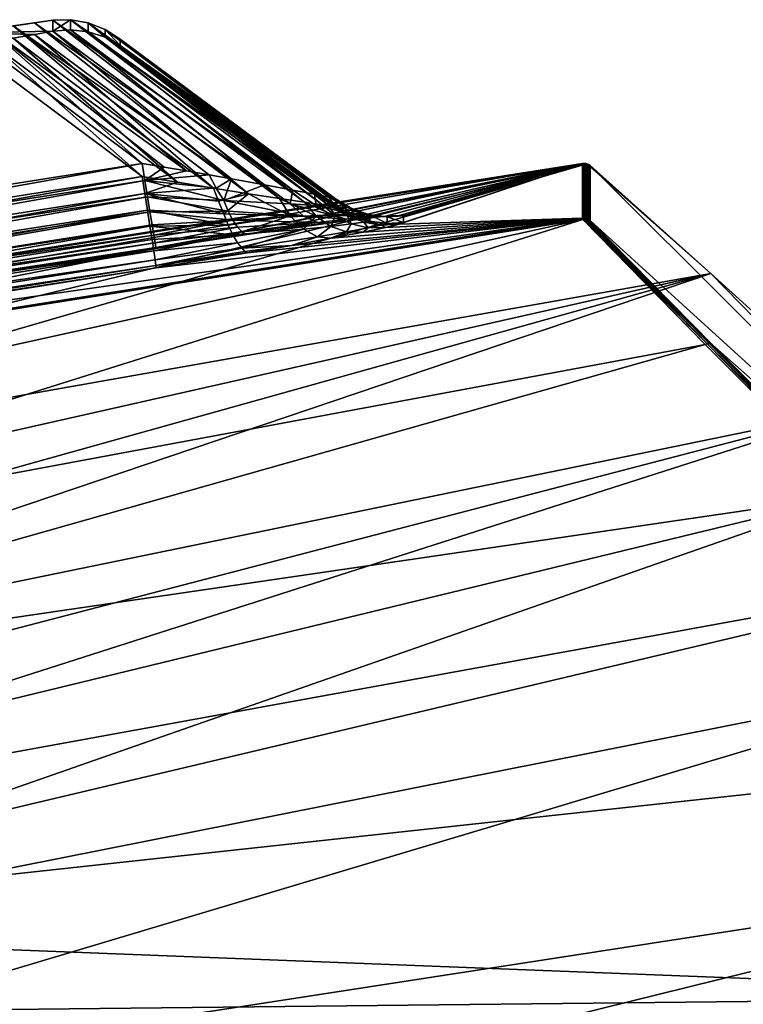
# Model space of a CAD drawing. Header units: centimetres. Extents: x 8 to 126, y -68 to 4.
# Tile 51 of 256: x 10.489 to 11.299, y -65.301 to -64.199. Entities that reach past the tile are written whole.
import ezdxf

# ---------------------------------------------------------------- set-up
doc = ezdxf.new("R2010")
doc.units = ezdxf.units.CM
doc.layers.get('0').update_dxf_attribs({"true_color": 0x5890e1})

msp = doc.modelspace()

# ---------------------------------------------------------------- meshes
at = {"color": 254, "true_color": 0xcad1ee}
mesh = msp.add_polyface(dxfattribs=at)
corners = [(10.4813, -64.2058, -29.6809), (10.5259, -64.1995, -29.6595), (10.5052, -64.2024, -29.6717), (10.4553, -64.224, -29.2906), (10.4289, -64.2138, -29.6887), (10.4289, -64.2282, -29.2889), (10.4813, -64.2197, -29.2961), (10.5052, -64.2156, -29.3051), (10.5259, -64.2119, -29.317), (10.4553, -64.2097, -29.6867), (10.601, -64.2278, -29.389), (10.8431, -64.4001, -29.5953), (10.601, -64.2206, -29.5889), (10.6654, -64.3809, -29.2961), (10.4553, -64.224, -29.2906), (10.6259, -64.3743, -29.2942), (10.4289, -64.2282, -29.2889), (10.5842, -64.2184, -29.3691), (10.8395, -64.4074, -29.3773), (10.601, -64.2278, -29.389), (10.5653, -64.2124, -29.3497), (10.8279, -64.4061, -29.3586), (10.5455, -64.2102, -29.332), (10.8077, -64.4033, -29.3406), (10.5259, -64.2119, -29.317), (10.7795, -64.3991, -29.3244), (10.5052, -64.2156, -29.3051), (10.7448, -64.3937, -29.3112), (10.7058, -64.3875, -29.3017), (10.4813, -64.2197, -29.2961), (10.6289, -64.3934, -29.293), (10.6654, -64.3809, -29.2961), (10.6259, -64.3743, -29.2942), (10.7058, -64.3875, -29.3017), (10.722, -64.4288, -29.2814), (10.6318, -64.4123, -29.288), (10.6345, -64.4299, -29.2793), (10.7171, -64.4161, -29.2908), (10.7111, -64.4021, -29.2975), (10.5842, -64.2098, -29.608), (10.601, -64.2278, -29.389), (10.601, -64.2206, -29.5889), (10.5259, -64.2119, -29.317), (10.5455, -64.199, -29.6444), (10.5259, -64.1995, -29.6595), (10.5455, -64.2102, -29.332), (10.5653, -64.2124, -29.3497), (10.5653, -64.2024, -29.6269), (10.5842, -64.2184, -29.3691), (10.4553, -64.2097, -29.6867), (10.6755, -64.3683, -29.6916), (10.6503, -64.364, -29.6935), (10.6259, -64.3598, -29.694), (10.4289, -64.2138, -29.6887), (10.8395, -64.3988, -29.6135), (10.5842, -64.2098, -29.608), (10.601, -64.2206, -29.5889), (10.8348, -64.3977, -29.6228), (10.5653, -64.2024, -29.6269), (10.8189, -64.3943, -29.6411), (10.5455, -64.199, -29.6444), (10.7945, -64.3896, -29.658), (10.5259, -64.1995, -29.6595), (10.7628, -64.3837, -29.6724), (10.5052, -64.2024, -29.6717), (10.7257, -64.3771, -29.6834), (10.4813, -64.2058, -29.6809), (10.7008, -64.3727, -29.6883), (10.6503, -64.364, -29.6935), (10.6289, -64.3788, -29.6965), (10.6259, -64.3598, -29.694), (10.6755, -64.3683, -29.6916), (10.7008, -64.3727, -29.6883), (10.6345, -64.4142, -29.7129), (10.7272, -64.4234, -29.723), (10.6369, -64.4286, -29.7257), (10.6318, -64.3973, -29.7029), (10.722, -64.4133, -29.7107), (10.7171, -64.4013, -29.7004), (10.7086, -64.3876, -29.6931), (9.8003, -64.5686, -30.3542), (11.1226, -64.36, -30.3455), (11.1238, -64.3603, -30.3466), (9.8002, -64.5682, -30.353), (11.1214, -64.3598, -30.3443), (9.8002, -64.5678, -30.3518), (11.1201, -64.3598, -30.3431), (9.8001, -64.5676, -30.3506), (11.1189, -64.36, -30.3418)]
mesh.append_faces([[corners[k] for k in face] for face in [(0, 1, 2), (3, 4, 5), (6, 4, 3), (7, 4, 6), (8, 4, 7), (1, 4, 8), (1, 9, 4), (1, 0, 9), (10, 11, 12), (13, 14, 15), (15, 14, 16), (17, 18, 19), (20, 21, 17), (22, 23, 20), (24, 25, 22), (26, 27, 24), (26, 28, 27), (29, 28, 26), (29, 13, 28), (14, 13, 29), (30, 31, 32), (30, 33, 31), (34, 35, 36), (37, 30, 35), (30, 38, 33), (39, 40, 41), (42, 43, 44), (45, 43, 42), (46, 43, 45), (46, 47, 43), (48, 47, 46), (48, 39, 47), (40, 39, 48), (49, 50, 51), (49, 52, 53), (54, 55, 56), (57, 58, 55), (59, 60, 58), (61, 62, 60), (49, 51, 52), (63, 64, 62), (65, 64, 63), (65, 66, 64), (67, 66, 65), (50, 66, 67), (50, 49, 66), (68, 69, 70), (71, 69, 68), (72, 69, 71), (73, 74, 75), (76, 77, 73), (69, 78, 76), (79, 69, 72), (80, 81, 82), (83, 84, 81), (85, 86, 84), (87, 88, 86)]], dxfattribs={"color": 254})
mesh = msp.add_polyface(dxfattribs=at)
corners = [(10.7433, -64.4394, -29.7828), (11.1189, -64.36, -30.3418), (10.6414, -64.4549, -29.7975), (10.8431, -64.4001, -29.5953), (10.601, -64.2278, -29.389), (10.8431, -64.4073, -29.3955), (10.601, -64.2278, -29.389), (10.8423, -64.4075, -29.3865), (10.8431, -64.4073, -29.3955), (10.8395, -64.4074, -29.3773), (10.5842, -64.2184, -29.3691), (10.8348, -64.4069, -29.3679), (10.8279, -64.4061, -29.3586), (10.5653, -64.2124, -29.3497), (10.8077, -64.4033, -29.3406), (10.5455, -64.2102, -29.332), (10.7795, -64.3991, -29.3244), (10.5259, -64.2119, -29.317), (10.7448, -64.3937, -29.3112), (10.7111, -64.4021, -29.2975), (10.7448, -64.3937, -29.3112), (10.7058, -64.3875, -29.3017), (10.8423, -64.4075, -29.3865), (10.8439, -64.4079, -29.3955), (10.8431, -64.4073, -29.3955), (10.8279, -64.4061, -29.3586), (10.8421, -64.4186, -29.3498), (10.8348, -64.4069, -29.3679), (10.8077, -64.4033, -29.3406), (10.8205, -64.4188, -29.3296), (10.7795, -64.3991, -29.3244), (10.7916, -64.4185, -29.3125), (10.7171, -64.4161, -29.2908), (10.6318, -64.4123, -29.288), (10.722, -64.4288, -29.2814), (10.6289, -64.3934, -29.293), (10.7272, -64.4398, -29.2698), (10.8063, -64.4333, -29.2958), (10.837, -64.4303, -29.3164), (10.8423, -64.3996, -29.6043), (10.601, -64.2206, -29.5889), (10.8431, -64.4001, -29.5953), (10.8395, -64.3988, -29.6135), (10.8348, -64.3977, -29.6228), (10.5842, -64.2098, -29.608), (10.8189, -64.3943, -29.6411), (10.5653, -64.2024, -29.6269), (10.7945, -64.3896, -29.658), (10.5455, -64.199, -29.6444), (10.7628, -64.3837, -29.6724), (10.5259, -64.1995, -29.6595), (10.7086, -64.3876, -29.6931), (10.7257, -64.3771, -29.6834), (10.7171, -64.4013, -29.7004), (10.8439, -64.4006, -29.5954), (10.8423, -64.3996, -29.6043), (10.8431, -64.4001, -29.5953), (10.8421, -64.4081, -29.6417), (10.8189, -64.3943, -29.6411), (10.8348, -64.3977, -29.6228), (10.8205, -64.4068, -29.6619), (10.7945, -64.3896, -29.658), (10.7916, -64.4052, -29.6789), (10.7628, -64.3837, -29.6724), (10.8372, -64.4262, -29.7378), (10.822, -64.426, -29.717), (10.8545, -64.4224, -29.6915), (10.7379, -64.4363, -29.7517), (10.6345, -64.4142, -29.7129), (10.722, -64.4133, -29.7107), (10.7272, -64.4234, -29.723), (10.6318, -64.3973, -29.7029), (10.7008, -64.3727, -29.6883), (10.6289, -64.3788, -29.6965), (10.8063, -64.4189, -29.6966), (10.837, -64.4173, -29.6759), (10.7326, -64.4312, -29.7369), (10.8599, -64.4164, -29.6514)]
mesh.append_faces([[corners[k] for k in face] for face in [(0, 1, 2), (3, 4, 5), (6, 7, 8), (6, 9, 7), (10, 11, 9), (10, 12, 11), (13, 14, 12), (15, 16, 14), (17, 18, 16), (19, 20, 21), (22, 23, 24), (25, 26, 27), (28, 26, 25), (28, 29, 26), (30, 29, 28), (30, 31, 29), (20, 31, 30), (20, 32, 31), (32, 33, 34), (19, 35, 32), (20, 19, 32), (31, 34, 36), (34, 31, 32), (37, 29, 31), (29, 37, 38), (38, 26, 29), (39, 40, 41), (42, 40, 39), (43, 44, 42), (45, 46, 43), (47, 48, 45), (49, 50, 47), (51, 52, 53), (54, 55, 56), (57, 58, 59), (60, 58, 57), (60, 61, 58), (62, 61, 60), (62, 63, 61), (53, 63, 62), (53, 52, 63), (64, 65, 66), (64, 67, 65), (68, 69, 70), (71, 53, 69), (52, 51, 72), (73, 51, 53), (66, 74, 75), (74, 66, 65), (65, 70, 74), (65, 76, 70), (77, 60, 57), (60, 77, 75), (75, 62, 60), (62, 75, 74), (74, 53, 62), (74, 69, 53), (69, 74, 70)]], dxfattribs={"color": 254})
mesh = msp.add_polyface(dxfattribs=at)
corners = [(10.4289, -64.2282, -29.2889), (9.7573, -64.3195, -29.6925), (9.7573, -64.3339, -29.2928), (10.4289, -64.2138, -29.6887), (9.8001, -64.5874, -29.8022), (11.1189, -64.36, -30.3418), (9.8001, -64.5676, -30.3493), (11.1189, -64.4212, -28.648), (9.8001, -64.609, -29.2026), (9.8001, -64.6288, -28.6555), (9.8123, -64.7106, -28.5252), (11.1191, -64.4225, -28.6433), (9.8003, -64.6302, -28.6508), (9.8299, -64.8279, -28.3743), (11.1238, -64.3603, -30.3466), (9.8087, -64.6186, -30.4487), (9.8003, -64.5686, -30.3542), (9.818, -64.6745, -30.5412), (9.8283, -64.7363, -30.6312), (9.8394, -64.8039, -30.7181), (11.2628, -64.4831, -30.5856), (9.8514, -64.877, -30.8014), (9.7846, -64.4923, -29.6987), (10.4289, -64.2138, -29.6887), (10.6259, -64.3598, -29.694), (9.7573, -64.3195, -29.6925), (10.4289, -64.2282, -29.2889), (9.7846, -64.5067, -29.299), (10.6259, -64.3743, -29.2942), (9.7573, -64.3339, -29.2928), (9.7874, -64.5247, -29.298), (10.6259, -64.3743, -29.2942), (9.7846, -64.5067, -29.299), (10.6414, -64.4766, -29.1978), (9.7999, -64.6067, -29.2208), (9.8001, -64.609, -29.2026), (10.6411, -64.474, -29.2171), (9.799, -64.6008, -29.2392), (10.6402, -64.4677, -29.2358), (9.7976, -64.591, -29.2567), (10.6388, -64.4578, -29.2529), (9.7956, -64.5776, -29.2722), (10.6369, -64.4451, -29.2675), (10.6345, -64.4299, -29.2793), (9.7931, -64.5613, -29.2847), (10.6318, -64.4123, -29.288), (9.7903, -64.5433, -29.2933), (10.6289, -64.3934, -29.293), (9.7999, -64.5864, -29.784), (10.6414, -64.4549, -29.7975), (9.8001, -64.5874, -29.8022), (10.6259, -64.3598, -29.694), (9.7874, -64.5102, -29.7011), (9.7846, -64.4923, -29.6987), (10.6289, -64.3788, -29.6965), (9.7903, -64.5283, -29.7071), (10.6318, -64.3973, -29.7029), (9.7931, -64.5457, -29.717), (10.6345, -64.4142, -29.7129), (9.7956, -64.561, -29.7305), (10.6369, -64.4286, -29.7257), (10.6388, -64.4402, -29.7412), (9.7976, -64.5732, -29.747), (10.6402, -64.4488, -29.7589), (9.799, -64.5818, -29.7652), (10.6411, -64.4538, -29.7781), (11.1189, -64.36, -30.3418), (9.8001, -64.5676, -30.3506), (9.8001, -64.5676, -30.3493), (9.8002, -64.5682, -30.353), (11.1226, -64.36, -30.3455), (9.8003, -64.5686, -30.3542), (9.8002, -64.5678, -30.3518), (11.1214, -64.3598, -30.3443), (11.1201, -64.3598, -30.3431), (9.8105, -64.6402, -30.4852), (9.8283, -64.7363, -30.6312), (9.8281, -64.7463, -30.6441), (9.8087, -64.641, -30.4849), (9.8263, -64.747, -30.6438), (9.8071, -64.642, -30.4844), (9.8247, -64.748, -30.6432), (11.1191, -64.4225, -28.6433), (9.8002, -64.6296, -28.6519), (9.8003, -64.6302, -28.6508), (11.119, -64.4216, -28.6456), (9.8002, -64.6292, -28.6531), (11.1189, -64.4213, -28.6468), (9.8001, -64.6289, -28.6543), (9.8001, -64.6288, -28.6555)]
mesh.append_faces([[corners[k] for k in face] for face in [(0, 1, 2), (0, 3, 1), (4, 5, 6), (7, 8, 9), (10, 11, 12), (13, 11, 10), (14, 15, 16), (14, 17, 15), (14, 18, 17), (19, 20, 21), (18, 20, 19), (22, 23, 24), (23, 22, 25), (26, 27, 28), (27, 26, 29), (30, 31, 32), (33, 34, 35), (36, 34, 33), (36, 37, 34), (38, 37, 36), (38, 39, 37), (40, 39, 38), (40, 41, 39), (42, 41, 40), (43, 41, 42), (43, 44, 41), (45, 44, 43), (45, 46, 44), (47, 46, 45), (47, 30, 46), (31, 30, 47), (48, 49, 50), (51, 52, 53), (54, 52, 51), (54, 55, 52), (56, 55, 54), (56, 57, 55), (58, 57, 56), (58, 59, 57), (60, 59, 58), (61, 59, 60), (61, 62, 59), (63, 62, 61), (63, 64, 62), (65, 64, 63), (65, 48, 64), (49, 48, 65), (66, 67, 68), (69, 70, 71), (72, 73, 69), (67, 74, 72), (75, 76, 77), (78, 77, 79), (80, 79, 81), (82, 83, 84), (85, 86, 83), (87, 88, 86), (87, 89, 88)]], dxfattribs={"color": 254})
mesh = msp.add_polyface(dxfattribs=at)
corners = [(10.6414, -64.4549, -29.7975), (11.1189, -64.36, -30.3418), (9.8001, -64.5874, -29.8022), (11.1189, -64.4212, -28.648), (10.6414, -64.4766, -29.1978), (9.8001, -64.609, -29.2026), (10.7433, -64.46, -29.2113), (9.8299, -64.8279, -28.3743), (11.2564, -64.5625, -28.414), (11.1191, -64.4225, -28.6433), (9.85, -64.9606, -28.2357), (11.4237, -64.7304, -28.2108), (9.8964, -65.2638, -28.0042), (9.8723, -65.1067, -28.1117), (9.9219, -65.4292, -27.9144), (11.6175, -64.9225, -28.0384), (9.9484, -65.6, -27.8431), (11.8333, -65.1345, -27.9006), (9.9754, -65.7733, -27.7903), (9.9701, -65.6134, -31.2835), (11.6889, -65.6619, -31.3533), (9.9865, -65.7167, -31.3164), (9.9538, -65.5112, -31.2442), (11.7845, -65.4691, -31.3157), (9.9377, -65.4108, -31.1985), (9.922, -65.3128, -31.1465), (11.8215, -65.2922, -31.2625), (9.9067, -65.2177, -31.0884), (9.8919, -65.1261, -31.0245), (11.6219, -64.8114, -30.983), (9.8777, -65.0385, -30.9551), (11.4294, -64.6343, -30.7985), (9.8642, -64.9553, -30.8806), (11.2628, -64.4831, -30.5856), (11.1238, -64.3603, -30.3466), (9.8283, -64.7363, -30.6312), (10.7433, -64.46, -29.2113), (10.6411, -64.474, -29.2171), (10.6414, -64.4766, -29.1978), (10.8545, -64.4365, -29.3012), (10.8372, -64.4436, -29.2553), (10.8732, -64.4368, -29.287), (10.822, -64.4419, -29.276), (10.7929, -64.4516, -29.2296), (10.7379, -64.4548, -29.2421), (10.7409, -64.4586, -29.2267), (10.6402, -64.4677, -29.2358), (10.7326, -64.4486, -29.2565), (10.6388, -64.4578, -29.2529), (10.7272, -64.4398, -29.2698), (10.6369, -64.4451, -29.2675), (10.6345, -64.4299, -29.2793), (10.722, -64.4288, -29.2814), (10.8063, -64.4333, -29.2958), (10.837, -64.4303, -29.3164), (10.8599, -64.4276, -29.3407), (10.7916, -64.4185, -29.3125), (10.6411, -64.4538, -29.7781), (10.7433, -64.4394, -29.7828), (10.6414, -64.4549, -29.7975), (10.7409, -64.4391, -29.7674), (10.8372, -64.4262, -29.7378), (10.6402, -64.4488, -29.7589), (10.7379, -64.4363, -29.7517), (10.7326, -64.4312, -29.7369), (10.6388, -64.4402, -29.7412), (10.7272, -64.4234, -29.723), (10.6369, -64.4286, -29.7257), (10.822, -64.426, -29.717), (9.8001, -64.6288, -28.6555), (11.1189, -64.4213, -28.6468), (11.1189, -64.4212, -28.648), (11.119, -64.422, -28.6444), (9.8002, -64.6296, -28.6519), (11.1191, -64.4225, -28.6433), (11.119, -64.4216, -28.6456), (9.8002, -64.6292, -28.6531)]
mesh.append_faces([[corners[k] for k in face] for face in [(0, 1, 2), (3, 4, 5), (3, 6, 4), (7, 8, 9), (10, 11, 8), (12, 11, 13), (14, 15, 12), (16, 17, 14), (18, 17, 16), (19, 20, 21), (22, 23, 19), (24, 23, 22), (25, 26, 24), (27, 26, 25), (28, 29, 27), (30, 31, 28), (32, 31, 30), (32, 33, 31), (34, 33, 35), (36, 37, 38), (39, 40, 41), (42, 40, 39), (42, 43, 40), (44, 43, 42), (45, 43, 44), (37, 45, 44), (44, 46, 37), (47, 46, 44), (47, 48, 46), (49, 48, 47), (49, 50, 48), (49, 51, 50), (52, 51, 49), (45, 37, 36), (43, 45, 36), (53, 47, 44), (53, 44, 42), (47, 53, 49), (42, 54, 53), (54, 42, 39), (39, 55, 54), (56, 49, 53), (57, 58, 59), (60, 61, 58), (57, 60, 58), (62, 63, 57), (62, 64, 63), (65, 64, 62), (65, 66, 64), (67, 66, 65), (60, 57, 63), (61, 60, 63), (64, 68, 63), (69, 70, 71), (72, 73, 74), (75, 73, 72), (70, 76, 75)]], dxfattribs={"color": 254})
mesh = msp.add_polyface(dxfattribs=at)
corners = [(11.1189, -64.4212, -28.648), (10.7929, -64.4516, -29.2296), (10.7433, -64.46, -29.2113), (10.8372, -64.4436, -29.2553), (10.8732, -64.4368, -29.287), (9.9754, -65.7733, -27.7903), (11.9381, -65.4457, -27.7838), (11.8333, -65.1345, -27.9006), (9.8964, -65.2638, -28.0042), (11.6175, -64.9225, -28.0384), (11.4237, -64.7304, -28.2108), (9.9219, -65.4292, -27.9144), (11.6889, -65.7927, -27.7332), (11.6889, -65.6619, -31.3533), (11.7726, -65.6525, -31.3534), (11.7879, -65.8381, -31.3734), (11.7845, -65.4691, -31.3157), (9.9701, -65.6134, -31.2835), (9.9377, -65.4108, -31.1985), (11.8215, -65.2922, -31.2625), (9.9067, -65.2177, -31.0884), (11.8339, -65.0083, -31.1337), (11.6219, -64.8114, -30.983), (9.8919, -65.1261, -31.0245), (11.4294, -64.6343, -30.7985), (11.8266, -65.0596, -29.5211), (11.1274, -64.4238, -28.6481), (11.2645, -64.5629, -28.42), (11.6219, -64.8114, -30.983), (11.8339, -65.0083, -31.1337), (11.6253, -64.9207, -28.0465), (11.8409, -65.1315, -27.9094), (11.4317, -64.7298, -28.218), (11.4294, -64.6343, -30.7985), (11.2628, -64.4831, -30.5856), (11.1274, -64.3623, -30.3517), (10.8787, -64.4321, -29.3305), (10.8988, -64.4315, -29.3227), (10.8936, -64.4288, -29.3626), (10.8732, -64.4368, -29.287), (10.8545, -64.4365, -29.3012), (10.8599, -64.4276, -29.3407), (11.426, -64.7293, -28.212), (11.6175, -64.9225, -28.0384), (11.6198, -64.9211, -28.0396), (11.1257, -64.4227, -28.6467), (11.2645, -64.5629, -28.42), (11.1274, -64.4238, -28.6481), (11.2629, -64.5619, -28.4182), (11.4302, -64.729, -28.2158), (11.4317, -64.7298, -28.218), (11.624, -64.9202, -28.044), (11.6253, -64.9207, -28.0465), (11.8409, -65.1315, -27.9094), (11.622, -64.9203, -28.0416), (11.8398, -65.1311, -27.9066), (11.8379, -65.1316, -27.9039), (11.8333, -65.1345, -27.9006), (11.8356, -65.1328, -27.9018), (11.2564, -64.5625, -28.414), (11.1202, -64.4222, -28.6437), (11.1191, -64.4225, -28.6433), (11.1236, -64.4221, -28.6453), (11.2609, -64.5615, -28.4165), (11.1225, -64.422, -28.6447), (11.2586, -64.5617, -28.415), (11.1214, -64.422, -28.6442), (11.4237, -64.7304, -28.2108), (11.4283, -64.7288, -28.2137)]
mesh.append_faces([[corners[k] for k in face] for face in [(0, 1, 2), (0, 3, 1), (0, 4, 3), (5, 6, 7), (8, 9, 10), (11, 7, 9), (6, 5, 12), (13, 14, 15), (13, 16, 14), (17, 16, 13), (18, 19, 16), (20, 21, 19), (20, 22, 21), (23, 24, 22), (25, 26, 27), (28, 25, 29), (25, 30, 31), (25, 32, 30), (33, 25, 28), (25, 27, 32), (34, 25, 33), (35, 25, 34), (26, 25, 35), (36, 37, 38), (36, 39, 37), (40, 39, 36), (41, 40, 36), (42, 43, 44), (45, 46, 47), (48, 46, 45), (49, 46, 48), (49, 50, 46), (51, 50, 49), (51, 52, 50), (51, 53, 52), (54, 55, 51), (44, 56, 54), (44, 57, 58), (44, 43, 57), (59, 60, 61), (62, 48, 45), (62, 63, 48), (64, 63, 62), (64, 65, 63), (66, 65, 64), (60, 65, 66), (59, 65, 60), (67, 65, 59), (67, 42, 65), (43, 42, 67), (51, 68, 54), (68, 51, 49), (54, 42, 44), (42, 54, 68), (49, 63, 68), (63, 49, 48), (68, 65, 42), (65, 68, 63)]], dxfattribs={"color": 254})
mesh = msp.add_polyface(dxfattribs=at)
corners = [(10.8372, -64.4262, -29.7378), (11.1189, -64.36, -30.3418), (10.7433, -64.4394, -29.7828), (10.8776, -64.4247, -29.3818), (10.8617, -64.4182, -29.3959), (10.8588, -64.4178, -29.384), (10.8808, -64.4246, -29.3961), (10.8439, -64.4079, -29.3955), (10.8423, -64.4075, -29.3865), (10.8395, -64.4074, -29.3773), (10.8555, -64.4181, -29.3723), (10.8348, -64.4069, -29.3679), (10.8421, -64.4186, -29.3498), (10.8936, -64.4288, -29.3626), (10.8741, -64.4255, -29.3677), (10.9001, -64.427, -29.3962), (10.9137, -64.4278, -29.3598), (10.9183, -64.4258, -29.3961), (10.8988, -64.4315, -29.3227), (10.8787, -64.4321, -29.3305), (10.8599, -64.4276, -29.3407), (10.837, -64.4303, -29.3164), (10.8439, -64.4006, -29.5954), (10.8617, -64.4182, -29.3959), (10.8617, -64.411, -29.5957), (10.9001, -64.4197, -29.5961), (10.9001, -64.427, -29.3962), (10.9183, -64.4258, -29.3961), (10.8808, -64.4173, -29.596), (10.8808, -64.4246, -29.3961), (10.8431, -64.4073, -29.3955), (10.8431, -64.4001, -29.5953), (10.8439, -64.4079, -29.3955), (10.8588, -64.4097, -29.6075), (10.8439, -64.4006, -29.5954), (10.8617, -64.411, -29.5957), (10.8776, -64.4165, -29.6102), (10.8808, -64.4173, -29.596), (10.8423, -64.3996, -29.6043), (10.8395, -64.3988, -29.6135), (10.8555, -64.4092, -29.6193), (10.8348, -64.3977, -29.6228), (10.8421, -64.4081, -29.6417), (10.8936, -64.4192, -29.6297), (10.8741, -64.4162, -29.6243), (10.9137, -64.418, -29.6324), (10.9001, -64.4197, -29.5961), (10.9183, -64.4186, -29.596), (10.8988, -64.419, -29.6697), (10.8787, -64.4201, -29.662), (10.8732, -64.4217, -29.7056), (10.8545, -64.4224, -29.6915), (10.8372, -64.4262, -29.7378), (10.8599, -64.4164, -29.6514), (10.837, -64.4173, -29.6759)]
mesh.append_faces([[corners[k] for k in face] for face in [(0, 1, 2), (3, 4, 5), (3, 6, 4), (7, 5, 4), (8, 5, 7), (9, 5, 8), (9, 10, 5), (11, 10, 9), (11, 12, 10), (13, 3, 14), (15, 16, 17), (13, 6, 3), (13, 15, 6), (13, 16, 15), (13, 18, 16), (19, 14, 20), (14, 19, 13), (12, 21, 20), (20, 10, 12), (10, 20, 14), (14, 5, 10), (5, 14, 3), (22, 23, 24), (25, 26, 27), (28, 26, 25), (28, 29, 26), (24, 29, 28), (24, 23, 29), (30, 22, 31), (32, 22, 30), (23, 22, 32), (33, 34, 35), (35, 36, 33), (37, 36, 35), (33, 38, 34), (33, 39, 38), (40, 39, 33), (40, 41, 39), (42, 41, 40), (36, 43, 44), (45, 46, 47), (37, 43, 36), (46, 43, 37), (45, 43, 46), (48, 43, 45), (48, 49, 43), (50, 49, 48), (50, 51, 49), (52, 51, 50), (43, 53, 44), (53, 43, 49), (49, 54, 53), (54, 49, 51), (36, 40, 33), (40, 36, 44), (44, 42, 40), (42, 44, 53)]], dxfattribs={"color": 254})
mesh = msp.add_polyface(dxfattribs=at)
corners = [(10.9137, -64.418, -29.6324), (11.1189, -64.36, -30.3418), (10.8988, -64.419, -29.6697), (10.8732, -64.4217, -29.7056), (10.8372, -64.4262, -29.7378), (11.1189, -64.4212, -28.648), (10.8988, -64.4315, -29.3227), (10.8732, -64.4368, -29.287), (10.9137, -64.4278, -29.3598), (10.9183, -64.4258, -29.3961), (10.9183, -64.4186, -29.596), (11.1274, -64.3623, -30.3517), (11.1238, -64.3603, -30.3466), (11.1258, -64.3612, -30.349), (11.2628, -64.4831, -30.5856), (10.9001, -64.4197, -29.5961), (10.9183, -64.4258, -29.3961), (10.9183, -64.4186, -29.596), (11.12, -64.4211, -28.648), (11.1189, -64.36, -30.3418), (11.1189, -64.4212, -28.648), (11.1258, -64.3612, -30.349), (11.1274, -64.4238, -28.6481), (11.1274, -64.3623, -30.3517), (11.1256, -64.4224, -28.6481), (11.1238, -64.3603, -30.3466), (11.1245, -64.4219, -28.6481), (11.1226, -64.36, -30.3455), (11.1234, -64.4215, -28.648), (11.1214, -64.3598, -30.3443), (11.1223, -64.4212, -28.648), (11.1212, -64.4211, -28.648), (11.1201, -64.3598, -30.3431), (11.12, -64.4211, -28.6474), (11.12, -64.4211, -28.648), (11.1189, -64.4213, -28.6468), (11.1256, -64.4224, -28.6481), (11.1257, -64.4227, -28.6467), (11.1274, -64.4238, -28.6481), (11.1202, -64.4222, -28.6437), (11.119, -64.422, -28.6444), (11.1191, -64.4225, -28.6433), (11.1189, -64.4212, -28.648), (11.1245, -64.4219, -28.6481), (11.119, -64.4216, -28.6456), (11.1202, -64.4217, -28.6449), (11.1214, -64.422, -28.6442), (11.1207, -64.4216, -28.6451), (11.1246, -64.422, -28.6474), (11.1234, -64.4215, -28.648), (11.1236, -64.4221, -28.6453), (11.1236, -64.4217, -28.6467), (11.123, -64.4215, -28.6467), (11.1223, -64.4212, -28.648), (11.1224, -64.4214, -28.6467), (11.1219, -64.4213, -28.6464), (11.12, -64.4212, -28.6468), (11.1225, -64.422, -28.6447), (11.1212, -64.4211, -28.648)]
mesh.append_faces([[corners[k] for k in face] for face in [(0, 1, 2), (3, 1, 4), (2, 1, 3), (5, 6, 7), (5, 8, 6), (1, 8, 5), (1, 9, 8), (1, 10, 9), (1, 0, 10), (11, 12, 13), (12, 11, 14), (15, 16, 17), (18, 19, 20), (21, 22, 23), (21, 24, 22), (25, 24, 21), (25, 26, 24), (27, 26, 25), (27, 28, 26), (29, 28, 27), (29, 30, 28), (29, 31, 30), (32, 31, 29), (32, 18, 31), (19, 18, 32), (33, 34, 35), (36, 37, 38), (39, 40, 41), (35, 34, 42), (43, 37, 36), (39, 44, 40), (45, 39, 46), (46, 47, 45), (48, 43, 49), (50, 48, 51), (49, 52, 51), (53, 54, 52), (55, 50, 54), (47, 56, 44), (35, 56, 33), (45, 47, 44), (47, 46, 57), (39, 45, 44), (56, 55, 58), (55, 47, 57), (56, 47, 55), (51, 48, 49), (48, 50, 37), (43, 48, 37), (51, 52, 50), (52, 49, 53), (52, 54, 50), (54, 53, 58), (55, 54, 58), (50, 55, 57), (33, 56, 58), (56, 35, 44), (34, 33, 58)]], dxfattribs={"color": 254})
mesh = msp.add_polyface(dxfattribs=at)
corners = [(9.85, -64.9606, -28.2357), (11.2564, -64.5625, -28.414), (9.8299, -64.8279, -28.3743), (9.8723, -65.1067, -28.1117), (11.4237, -64.7304, -28.2108), (9.8514, -64.877, -30.8014), (11.2628, -64.4831, -30.5856), (9.8642, -64.9553, -30.8806), (9.8705, -65.0054, -30.9261), (9.8777, -65.0385, -30.9551), (9.8919, -65.1261, -31.0245), (9.8642, -64.9553, -30.8806), (9.8482, -64.8687, -30.7919), (9.8514, -64.877, -30.8014), (9.8394, -64.8039, -30.7181), (9.8281, -64.7463, -30.6441), (9.8412, -64.8757, -30.7865), (9.8422, -64.8834, -30.7921), (9.8304, -64.8113, -30.7097), (9.8634, -65.0119, -30.9201), (9.8548, -64.9606, -30.8705), (9.8682, -65.0426, -30.9443), (9.8946, -65.1544, -31.0447), (9.8687, -65.0061, -30.9257), (9.8928, -65.155, -31.0443), (9.867, -65.007, -30.925), (9.8911, -65.1558, -31.0435), (9.8656, -65.008, -30.924), (9.8464, -64.8693, -30.7915), (9.8447, -64.8703, -30.7909), (9.8433, -64.8715, -30.79), (9.8422, -64.8728, -30.789), (9.8644, -65.0093, -30.9229), (9.8415, -64.8743, -30.7877), (9.8637, -65.0106, -30.9215), (9.8263, -64.747, -30.6438), (9.8247, -64.748, -30.6432), (9.8412, -64.9676, -28.2418), (9.8548, -65.0584, -28.1641), (9.8634, -65.1131, -28.1183), (9.8422, -64.9757, -28.2367), (9.8304, -64.8979, -28.3137), (9.8482, -64.961, -28.2359), (9.85, -64.9606, -28.2357), (9.8299, -64.8279, -28.3743), (9.8705, -65.1071, -28.1119), (9.8281, -64.8283, -28.3744), (9.8464, -64.9616, -28.2363), (9.8263, -64.829, -28.3748), (9.8447, -64.9625, -28.2369), (9.8687, -65.1077, -28.1123), (9.867, -65.1085, -28.1131), (9.8656, -65.1096, -28.1141), (9.8433, -64.9637, -28.2379), (9.8644, -65.1107, -28.1154), (9.8422, -64.9649, -28.2391), (9.8637, -65.1119, -28.1168), (9.8415, -64.9663, -28.2404), (9.7918, -64.5988, -29.8027), (9.8665, -65.0772, -29.6885), (9.8616, -65.048, -29.6493), (9.7918, -64.579, -30.3498), (9.8724, -65.1138, -29.7208), (9.879, -65.1551, -29.7445), (9.8001, -64.6284, -30.4432), (9.886, -65.1985, -29.7588), (9.8194, -64.7446, -30.6237), (9.8093, -64.6836, -30.5347), (9.8304, -64.8113, -30.7097), (9.8927, -65.2412, -29.7643), (9.8422, -64.8834, -30.7921), (9.8548, -64.9606, -30.8705), (9.8995, -65.2842, -29.7619), (9.8665, -65.0894, -29.3514), (9.7918, -64.6205, -29.203), (9.8616, -65.0574, -29.3884), (9.8724, -65.1282, -29.3218), (9.7918, -64.6402, -28.6559), (9.879, -65.1711, -29.3012), (9.886, -65.2154, -29.2901), (9.8001, -64.6962, -28.5663), (9.8194, -64.8252, -28.3946), (9.8093, -64.7579, -28.479), (9.8927, -65.2584, -29.2876), (9.8304, -64.8979, -28.3137), (9.8422, -64.9757, -28.2367)]
mesh.append_faces([[corners[k] for k in face] for face in [(0, 1, 2), (3, 4, 0), (5, 6, 7), (8, 9, 10), (8, 11, 9), (12, 11, 8), (12, 13, 11), (12, 14, 13), (15, 14, 12), (16, 17, 18), (19, 17, 16), (19, 20, 17), (19, 21, 20), (22, 23, 8), (24, 25, 23), (26, 27, 25), (8, 28, 12), (28, 8, 23), (23, 29, 28), (29, 23, 25), (25, 30, 29), (30, 25, 27), (27, 31, 30), (31, 27, 32), (32, 33, 31), (33, 32, 34), (34, 16, 33), (16, 34, 19), (35, 12, 28), (36, 28, 29), (37, 38, 39), (37, 40, 38), (37, 41, 40), (42, 43, 44), (45, 43, 42), (46, 47, 42), (48, 49, 47), (50, 42, 47), (51, 47, 49), (52, 49, 53), (54, 53, 55), (56, 55, 57), (39, 57, 37), (58, 59, 60), (61, 62, 59), (61, 63, 62), (64, 65, 63), (66, 65, 67), (68, 69, 66), (70, 69, 68), (71, 72, 70), (73, 74, 75), (76, 77, 73), (78, 77, 76), (79, 80, 78), (79, 81, 82), (83, 84, 81), (83, 85, 84)]], dxfattribs={"color": 254})

doc.saveas('drawing.dxf')
